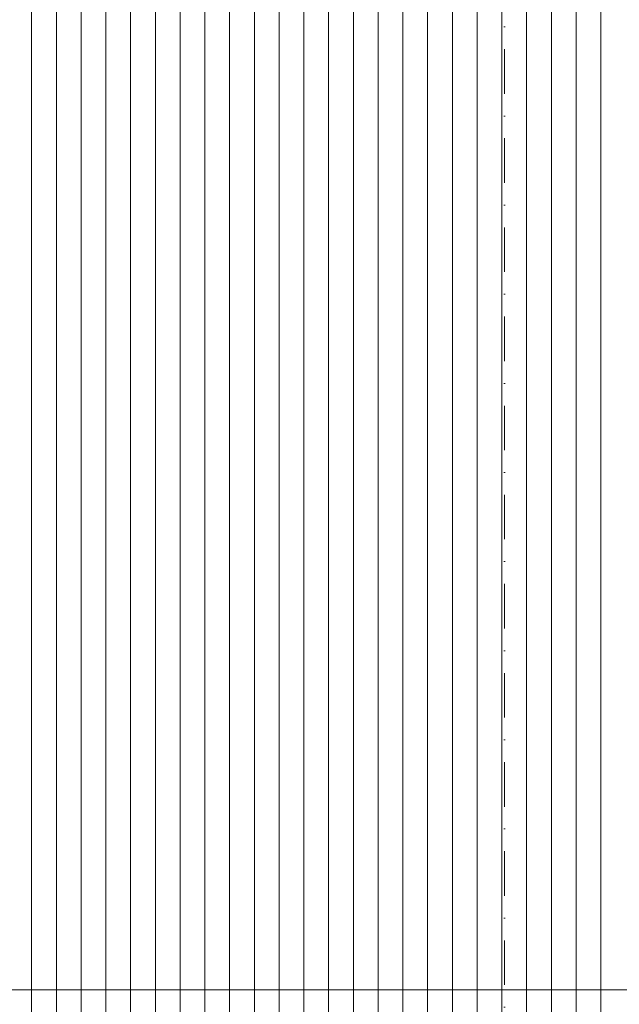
# Model space of a CAD drawing. Header units: millimetres. Extents: x 100377 to 139599, y -1988 to 13993.
# Tile 44 of 53: x 129514 to 131937, y 5978 to 9957. Entities that reach past the tile are written whole.
import ezdxf

# ---------------------------------------------------------------- set-up
doc = ezdxf.new("R2010")
doc.units = ezdxf.units.MM
doc.header["$MEASUREMENT"] = 0
doc.linetypes.add('Kropki i Kreski', pattern=[360, 180, -90, 0, -90])
doc.linetypes.add('Przerywana gęsta', pattern=[90, 60, -30])
doc.layers.add('Nowe_0_Nr_pióra__1', color=7, linetype='Continuous', lineweight=13)
doc.layers.add('Nowe_0_Nr_pióra__2', color=251, linetype='Continuous', lineweight=13)

# ---------------------------------------------------------------- blocks, each defined once
blk = doc.blocks.new('*X2')
at = {"layer": 'Nowe_0_Nr_pióra__2', "color": 251, "linetype": 'Continuous', "lineweight": 13}
for p, q in [((129562.4, 6037), (129562.4, 5787)), ((129562.4, 6037), (129562.4, 5787)), ((129662.4, 6037), (129662.4, 5787)), ((129662.4, 6037), (129662.4, 5787)), ((129762.4, 6037), (129762.4, 5787)), ((129762.4, 6037), (129762.4, 5787)), ((129862.4, 6037), (129862.4, 5787)), ((129862.4, 6037), (129862.4, 5787)), ((129962.4, 6037), (129962.4, 5787)), ((129962.4, 6037), (129962.4, 5787)), ((130062.4, 6037), (130062.4, 5787)), ((130062.4, 6037), (130062.4, 5787)), ((130162.4, 6037), (130162.4, 5787)), ((130162.4, 6037), (130162.4, 5787)), ((130262.4, 6037), (130262.4, 5787)), ((130262.4, 6037), (130262.4, 5787)), ((130362.4, 6037), (130362.4, 5787)), ((130362.4, 6037), (130362.4, 5787)), ((130462.4, 6037), (130462.4, 5787)), ((130462.4, 6037), (130462.4, 5787)), ((130562.4, 6037), (130562.4, 5787)), ((130562.4, 6037), (130562.4, 5787)), ((130662.4, 6037), (130662.4, 5787)), ((130662.4, 6037), (130662.4, 5787)), ((130762.4, 6037), (130762.4, 5787)), ((130762.4, 6037), (130762.4, 5787)), ((130862.4, 6037), (130862.4, 5787)), ((130862.4, 6037), (130862.4, 5787)), ((130962.4, 6037), (130962.4, 5787)), ((130962.4, 6037), (130962.4, 5787)), ((131062.4, 6037), (131062.4, 5787)), ((131062.4, 6037), (131062.4, 5787)), ((131162.4, 6037), (131162.4, 5787)), ((131162.4, 6037), (131162.4, 5787)), ((131262.4, 6037), (131262.4, 5787)), ((131262.4, 6037), (131262.4, 5787)), ((131362.4, 6037), (131362.4, 5787)), ((131362.4, 6037), (131362.4, 5787)), ((131462.4, 6037), (131462.4, 5787)), ((131462.4, 6037), (131462.4, 5787)), ((131562.4, 6037), (131562.4, 5787)), ((131562.4, 6037), (131562.4, 5787)), ((131662.4, 6037), (131662.4, 5787)), ((131662.4, 6037), (131662.4, 5787)), ((131762.4, 6037), (131762.4, 5787)), ((131762.4, 6037), (131762.4, 5787)), ((131862.4, 6037), (131862.4, 5787)), ((131862.4, 6037), (131862.4, 5787))]:
    blk.add_line(p, q, dxfattribs=at)
blk = doc.blocks.new('Wypełnienie_1_1', base_point=(0, 0))
at = {"layer": 'Nowe_0_Nr_pióra__2', "color": 251, "linetype": 'Continuous', "lineweight": 13}
blk.add_blockref('*X2', (0, 0), dxfattribs=at)
blk = doc.blocks.new('*X4')
at = {"layer": 'Nowe_0_Nr_pióra__2', "color": 251, "linetype": 'Continuous', "lineweight": 13}
for p, q in [((129562.4, 9787), (129562.4, 10037)), ((129562.4, 9787), (129562.4, 10037)), ((129662.4, 9787), (129662.4, 10037)), ((129662.4, 9787), (129662.4, 10037)), ((129762.4, 9787), (129762.4, 10037)), ((129762.4, 9787), (129762.4, 10037)), ((129862.4, 9787), (129862.4, 10037)), ((129862.4, 9787), (129862.4, 10037)), ((129962.4, 9787), (129962.4, 10037)), ((129962.4, 9787), (129962.4, 10037)), ((130062.4, 9787), (130062.4, 10037)), ((130062.4, 9787), (130062.4, 10037)), ((130162.4, 9787), (130162.4, 10037)), ((130162.4, 9787), (130162.4, 10037)), ((130262.4, 9787), (130262.4, 10037)), ((130262.4, 9787), (130262.4, 10037)), ((130362.4, 9787), (130362.4, 10037)), ((130362.4, 9787), (130362.4, 10037)), ((130462.4, 9787), (130462.4, 10037)), ((130462.4, 9787), (130462.4, 10037)), ((130562.4, 9787), (130562.4, 10037)), ((130562.4, 9787), (130562.4, 10037)), ((130662.4, 9787), (130662.4, 10037)), ((130662.4, 9787), (130662.4, 10037)), ((130762.4, 9787), (130762.4, 10037)), ((130762.4, 9787), (130762.4, 10037)), ((130862.4, 9787), (130862.4, 10037)), ((130862.4, 9787), (130862.4, 10037)), ((130962.4, 9787), (130962.4, 10037)), ((130962.4, 9787), (130962.4, 10037)), ((131062.4, 9787), (131062.4, 10037)), ((131062.4, 9787), (131062.4, 10037)), ((131162.4, 9787), (131162.4, 10037)), ((131162.4, 9787), (131162.4, 10037)), ((131262.4, 9787), (131262.4, 10037)), ((131262.4, 9787), (131262.4, 10037)), ((131362.4, 9787), (131362.4, 10037)), ((131362.4, 9787), (131362.4, 10037)), ((131462.4, 9787), (131462.4, 10037)), ((131462.4, 9787), (131462.4, 10037)), ((131562.4, 9787), (131562.4, 10037)), ((131562.4, 9787), (131562.4, 10037)), ((131662.4, 9787), (131662.4, 10037)), ((131662.4, 9787), (131662.4, 10037)), ((131762.4, 9787), (131762.4, 10037)), ((131762.4, 9787), (131762.4, 10037)), ((131862.4, 9787), (131862.4, 10037)), ((131862.4, 9787), (131862.4, 10037)), ((129562.4, 9537), (129562.4, 9787)), ((129562.4, 9537), (129562.4, 9787)), ((129662.4, 9537), (129662.4, 9787)), ((129662.4, 9537), (129662.4, 9787)), ((129762.4, 9537), (129762.4, 9787)), ((129762.4, 9537), (129762.4, 9787)), ((129862.4, 9537), (129862.4, 9787)), ((129862.4, 9537), (129862.4, 9787)), ((129962.4, 9537), (129962.4, 9787)), ((129962.4, 9537), (129962.4, 9787)), ((130062.4, 9537), (130062.4, 9787)), ((130062.4, 9537), (130062.4, 9787)), ((130162.4, 9537), (130162.4, 9787)), ((130162.4, 9537), (130162.4, 9787)), ((130262.4, 9537), (130262.4, 9787)), ((130262.4, 9537), (130262.4, 9787)), ((130362.4, 9537), (130362.4, 9787)), ((130362.4, 9537), (130362.4, 9787)), ((130462.4, 9537), (130462.4, 9787)), ((130462.4, 9537), (130462.4, 9787)), ((130562.4, 9537), (130562.4, 9787)), ((130562.4, 9537), (130562.4, 9787)), ((130662.4, 9537), (130662.4, 9787)), ((130662.4, 9537), (130662.4, 9787)), ((130762.4, 9537), (130762.4, 9787)), ((130762.4, 9537), (130762.4, 9787)), ((130862.4, 9537), (130862.4, 9787)), ((130862.4, 9537), (130862.4, 9787)), ((130962.4, 9537), (130962.4, 9787)), ((130962.4, 9537), (130962.4, 9787)), ((131062.4, 9537), (131062.4, 9787)), ((131062.4, 9537), (131062.4, 9787)), ((131162.4, 9537), (131162.4, 9787)), ((131162.4, 9537), (131162.4, 9787)), ((131262.4, 9537), (131262.4, 9787)), ((131262.4, 9537), (131262.4, 9787)), ((131362.4, 9537), (131362.4, 9787)), ((131362.4, 9537), (131362.4, 9787)), ((131462.4, 9537), (131462.4, 9787)), ((131462.4, 9537), (131462.4, 9787)), ((131562.4, 9537), (131562.4, 9787)), ((131562.4, 9537), (131562.4, 9787)), ((131662.4, 9537), (131662.4, 9787)), ((131662.4, 9537), (131662.4, 9787)), ((131762.4, 9537), (131762.4, 9787)), ((131762.4, 9537), (131762.4, 9787)), ((131862.4, 9537), (131862.4, 9787)), ((131862.4, 9537), (131862.4, 9787)), ((129562.4, 9287), (129562.4, 9537)), ((129562.4, 9287), (129562.4, 9537)), ((129662.4, 9287), (129662.4, 9537)), ((129662.4, 9287), (129662.4, 9537)), ((129762.4, 9287), (129762.4, 9537)), ((129762.4, 9287), (129762.4, 9537)), ((129862.4, 9287), (129862.4, 9537)), ((129862.4, 9287), (129862.4, 9537)), ((129962.4, 9287), (129962.4, 9537)), ((129962.4, 9287), (129962.4, 9537)), ((130062.4, 9287), (130062.4, 9537)), ((130062.4, 9287), (130062.4, 9537)), ((130162.4, 9287), (130162.4, 9537)), ((130162.4, 9287), (130162.4, 9537)), ((130262.4, 9287), (130262.4, 9537)), ((130262.4, 9287), (130262.4, 9537)), ((130362.4, 9287), (130362.4, 9537)), ((130362.4, 9287), (130362.4, 9537)), ((130462.4, 9287), (130462.4, 9537)), ((130462.4, 9287), (130462.4, 9537)), ((130562.4, 9287), (130562.4, 9537)), ((130562.4, 9287), (130562.4, 9537)), ((130662.4, 9287), (130662.4, 9537)), ((130662.4, 9287), (130662.4, 9537)), ((130762.4, 9287), (130762.4, 9537)), ((130762.4, 9287), (130762.4, 9537)), ((130862.4, 9287), (130862.4, 9537)), ((130862.4, 9287), (130862.4, 9537)), ((130962.4, 9287), (130962.4, 9537)), ((130962.4, 9287), (130962.4, 9537)), ((131062.4, 9287), (131062.4, 9537)), ((131062.4, 9287), (131062.4, 9537)), ((131162.4, 9287), (131162.4, 9537)), ((131162.4, 9287), (131162.4, 9537)), ((131262.4, 9287), (131262.4, 9537)), ((131262.4, 9287), (131262.4, 9537)), ((131362.4, 9287), (131362.4, 9537)), ((131362.4, 9287), (131362.4, 9537)), ((131462.4, 9287), (131462.4, 9537)), ((131462.4, 9287), (131462.4, 9537)), ((131562.4, 9287), (131562.4, 9537)), ((131562.4, 9287), (131562.4, 9537)), ((131662.4, 9287), (131662.4, 9537)), ((131662.4, 9287), (131662.4, 9537)), ((131762.4, 9287), (131762.4, 9537)), ((131762.4, 9287), (131762.4, 9537)), ((131862.4, 9287), (131862.4, 9537)), ((131862.4, 9287), (131862.4, 9537)), ((129562.4, 9037), (129562.4, 9287)), ((129562.4, 9037), (129562.4, 9287)), ((129662.4, 9037), (129662.4, 9287)), ((129662.4, 9037), (129662.4, 9287)), ((129762.4, 9037), (129762.4, 9287)), ((129762.4, 9037), (129762.4, 9287)), ((129862.4, 9037), (129862.4, 9287)), ((129862.4, 9037), (129862.4, 9287)), ((129962.4, 9037), (129962.4, 9287)), ((129962.4, 9037), (129962.4, 9287)), ((130062.4, 9037), (130062.4, 9287)), ((130062.4, 9037), (130062.4, 9287)), ((130162.4, 9037), (130162.4, 9287)), ((130162.4, 9037), (130162.4, 9287)), ((130262.4, 9037), (130262.4, 9287)), ((130262.4, 9037), (130262.4, 9287)), ((130362.4, 9037), (130362.4, 9287)), ((130362.4, 9037), (130362.4, 9287)), ((130462.4, 9037), (130462.4, 9287)), ((130462.4, 9037), (130462.4, 9287)), ((130562.4, 9037), (130562.4, 9287)), ((130562.4, 9037), (130562.4, 9287)), ((130662.4, 9037), (130662.4, 9287)), ((130662.4, 9037), (130662.4, 9287)), ((130762.4, 9037), (130762.4, 9287)), ((130762.4, 9037), (130762.4, 9287)), ((130862.4, 9037), (130862.4, 9287)), ((130862.4, 9037), (130862.4, 9287)), ((130962.4, 9037), (130962.4, 9287)), ((130962.4, 9037), (130962.4, 9287)), ((131062.4, 9037), (131062.4, 9287)), ((131062.4, 9037), (131062.4, 9287)), ((131162.4, 9037), (131162.4, 9287)), ((131162.4, 9037), (131162.4, 9287)), ((131262.4, 9037), (131262.4, 9287)), ((131262.4, 9037), (131262.4, 9287)), ((131362.4, 9037), (131362.4, 9287)), ((131362.4, 9037), (131362.4, 9287)), ((131462.4, 9037), (131462.4, 9287)), ((131462.4, 9037), (131462.4, 9287)), ((131562.4, 9037), (131562.4, 9287)), ((131562.4, 9037), (131562.4, 9287)), ((131662.4, 9037), (131662.4, 9287)), ((131662.4, 9037), (131662.4, 9287)), ((131762.4, 9037), (131762.4, 9287)), ((131762.4, 9037), (131762.4, 9287)), ((131862.4, 9037), (131862.4, 9287)), ((131862.4, 9037), (131862.4, 9287)), ((129562.4, 8787), (129562.4, 9037)), ((129562.4, 8787), (129562.4, 9037)), ((129662.4, 8787), (129662.4, 9037)), ((129662.4, 8787), (129662.4, 9037)), ((129762.4, 8787), (129762.4, 9037)), ((129762.4, 8787), (129762.4, 9037)), ((129862.4, 8787), (129862.4, 9037)), ((129862.4, 8787), (129862.4, 9037)), ((129962.4, 8787), (129962.4, 9037)), ((129962.4, 8787), (129962.4, 9037)), ((130062.4, 8787), (130062.4, 9037)), ((130062.4, 8787), (130062.4, 9037)), ((130162.4, 8787), (130162.4, 9037)), ((130162.4, 8787), (130162.4, 9037)), ((130262.4, 8787), (130262.4, 9037)), ((130262.4, 8787), (130262.4, 9037)), ((130362.4, 8787), (130362.4, 9037)), ((130362.4, 8787), (130362.4, 9037)), ((130462.4, 8787), (130462.4, 9037)), ((130462.4, 8787), (130462.4, 9037)), ((130562.4, 8787), (130562.4, 9037)), ((130562.4, 8787), (130562.4, 9037)), ((130662.4, 8787), (130662.4, 9037)), ((130662.4, 8787), (130662.4, 9037)), ((130762.4, 8787), (130762.4, 9037)), ((130762.4, 8787), (130762.4, 9037)), ((130862.4, 8787), (130862.4, 9037)), ((130862.4, 8787), (130862.4, 9037)), ((130962.4, 8787), (130962.4, 9037)), ((130962.4, 8787), (130962.4, 9037)), ((131062.4, 8787), (131062.4, 9037)), ((131062.4, 8787), (131062.4, 9037)), ((131162.4, 8787), (131162.4, 9037)), ((131162.4, 8787), (131162.4, 9037)), ((131262.4, 8787), (131262.4, 9037)), ((131262.4, 8787), (131262.4, 9037)), ((131362.4, 8787), (131362.4, 9037)), ((131362.4, 8787), (131362.4, 9037)), ((131462.4, 8787), (131462.4, 9037)), ((131462.4, 8787), (131462.4, 9037)), ((131562.4, 8787), (131562.4, 9037)), ((131562.4, 8787), (131562.4, 9037)), ((131662.4, 8787), (131662.4, 9037)), ((131662.4, 8787), (131662.4, 9037)), ((131762.4, 8787), (131762.4, 9037)), ((131762.4, 8787), (131762.4, 9037)), ((131862.4, 8787), (131862.4, 9037)), ((131862.4, 8787), (131862.4, 9037)), ((129562.4, 8537), (129562.4, 8787)), ((129562.4, 8537), (129562.4, 8787)), ((129662.4, 8537), (129662.4, 8787)), ((129662.4, 8537), (129662.4, 8787)), ((129762.4, 8537), (129762.4, 8787)), ((129762.4, 8537), (129762.4, 8787)), ((129862.4, 8537), (129862.4, 8787)), ((129862.4, 8537), (129862.4, 8787)), ((129962.4, 8537), (129962.4, 8787)), ((129962.4, 8537), (129962.4, 8787)), ((130062.4, 8537), (130062.4, 8787)), ((130062.4, 8537), (130062.4, 8787)), ((130162.4, 8537), (130162.4, 8787)), ((130162.4, 8537), (130162.4, 8787)), ((130262.4, 8537), (130262.4, 8787)), ((130262.4, 8537), (130262.4, 8787)), ((130362.4, 8537), (130362.4, 8787)), ((130362.4, 8537), (130362.4, 8787)), ((130462.4, 8537), (130462.4, 8787)), ((130462.4, 8537), (130462.4, 8787)), ((130562.4, 8537), (130562.4, 8787)), ((130562.4, 8537), (130562.4, 8787)), ((130662.4, 8537), (130662.4, 8787)), ((130662.4, 8537), (130662.4, 8787)), ((130762.4, 8537), (130762.4, 8787)), ((130762.4, 8537), (130762.4, 8787)), ((130862.4, 8537), (130862.4, 8787)), ((130862.4, 8537), (130862.4, 8787)), ((130962.4, 8537), (130962.4, 8787)), ((130962.4, 8537), (130962.4, 8787)), ((131062.4, 8537), (131062.4, 8787)), ((131062.4, 8537), (131062.4, 8787)), ((131162.4, 8537), (131162.4, 8787)), ((131162.4, 8537), (131162.4, 8787)), ((131262.4, 8537), (131262.4, 8787)), ((131262.4, 8537), (131262.4, 8787)), ((131362.4, 8537), (131362.4, 8787)), ((131362.4, 8537), (131362.4, 8787)), ((131462.4, 8537), (131462.4, 8787)), ((131462.4, 8537), (131462.4, 8787)), ((131562.4, 8537), (131562.4, 8787)), ((131562.4, 8537), (131562.4, 8787)), ((131662.4, 8537), (131662.4, 8787)), ((131662.4, 8537), (131662.4, 8787)), ((131762.4, 8537), (131762.4, 8787)), ((131762.4, 8537), (131762.4, 8787)), ((131862.4, 8537), (131862.4, 8787)), ((131862.4, 8537), (131862.4, 8787)), ((129562.4, 8287), (129562.4, 8537)), ((129562.4, 8287), (129562.4, 8537)), ((129662.4, 8287), (129662.4, 8537)), ((129662.4, 8287), (129662.4, 8537)), ((129762.4, 8287), (129762.4, 8537)), ((129762.4, 8287), (129762.4, 8537)), ((129862.4, 8287), (129862.4, 8537)), ((129862.4, 8287), (129862.4, 8537)), ((129962.4, 8287), (129962.4, 8537)), ((129962.4, 8287), (129962.4, 8537)), ((130062.4, 8287), (130062.4, 8537)), ((130062.4, 8287), (130062.4, 8537)), ((130162.4, 8287), (130162.4, 8537)), ((130162.4, 8287), (130162.4, 8537)), ((130262.4, 8287), (130262.4, 8537)), ((130262.4, 8287), (130262.4, 8537)), ((130362.4, 8287), (130362.4, 8537)), ((130362.4, 8287), (130362.4, 8537)), ((130462.4, 8287), (130462.4, 8537)), ((130462.4, 8287), (130462.4, 8537)), ((130562.4, 8287), (130562.4, 8537)), ((130562.4, 8287), (130562.4, 8537)), ((130662.4, 8287), (130662.4, 8537)), ((130662.4, 8287), (130662.4, 8537)), ((130762.4, 8287), (130762.4, 8537)), ((130762.4, 8287), (130762.4, 8537)), ((130862.4, 8287), (130862.4, 8537)), ((130862.4, 8287), (130862.4, 8537)), ((130962.4, 8287), (130962.4, 8537)), ((130962.4, 8287), (130962.4, 8537)), ((131062.4, 8287), (131062.4, 8537)), ((131062.4, 8287), (131062.4, 8537)), ((131162.4, 8287), (131162.4, 8537)), ((131162.4, 8287), (131162.4, 8537)), ((131262.4, 8287), (131262.4, 8537)), ((131262.4, 8287), (131262.4, 8537)), ((131362.4, 8287), (131362.4, 8537)), ((131362.4, 8287), (131362.4, 8537)), ((131462.4, 8287), (131462.4, 8537)), ((131462.4, 8287), (131462.4, 8537)), ((131562.4, 8287), (131562.4, 8537)), ((131562.4, 8287), (131562.4, 8537)), ((131662.4, 8287), (131662.4, 8537)), ((131662.4, 8287), (131662.4, 8537)), ((131762.4, 8287), (131762.4, 8537)), ((131762.4, 8287), (131762.4, 8537)), ((131862.4, 8287), (131862.4, 8537)), ((131862.4, 8287), (131862.4, 8537)), ((129562.4, 8037), (129562.4, 8287)), ((129562.4, 8037), (129562.4, 8287)), ((129662.4, 8037), (129662.4, 8287)), ((129662.4, 8037), (129662.4, 8287)), ((129762.4, 8037), (129762.4, 8287)), ((129762.4, 8037), (129762.4, 8287)), ((129862.4, 8037), (129862.4, 8287)), ((129862.4, 8037), (129862.4, 8287)), ((129962.4, 8037), (129962.4, 8287)), ((129962.4, 8037), (129962.4, 8287)), ((130062.4, 8037), (130062.4, 8287)), ((130062.4, 8037), (130062.4, 8287)), ((130162.4, 8037), (130162.4, 8287)), ((130162.4, 8037), (130162.4, 8287)), ((130262.4, 8037), (130262.4, 8287)), ((130262.4, 8037), (130262.4, 8287)), ((130362.4, 8037), (130362.4, 8287)), ((130362.4, 8037), (130362.4, 8287)), ((130462.4, 8037), (130462.4, 8287)), ((130462.4, 8037), (130462.4, 8287)), ((130562.4, 8037), (130562.4, 8287)), ((130562.4, 8037), (130562.4, 8287)), ((130662.4, 8037), (130662.4, 8287)), ((130662.4, 8037), (130662.4, 8287)), ((130762.4, 8037), (130762.4, 8287)), ((130762.4, 8037), (130762.4, 8287)), ((130862.4, 8037), (130862.4, 8287)), ((130862.4, 8037), (130862.4, 8287)), ((130962.4, 8037), (130962.4, 8287)), ((130962.4, 8037), (130962.4, 8287)), ((131062.4, 8037), (131062.4, 8287)), ((131062.4, 8037), (131062.4, 8287)), ((131162.4, 8037), (131162.4, 8287)), ((131162.4, 8037), (131162.4, 8287)), ((131262.4, 8037), (131262.4, 8287)), ((131262.4, 8037), (131262.4, 8287)), ((131362.4, 8037), (131362.4, 8287)), ((131362.4, 8037), (131362.4, 8287)), ((131462.4, 8037), (131462.4, 8287)), ((131462.4, 8037), (131462.4, 8287)), ((131562.4, 8037), (131562.4, 8287)), ((131562.4, 8037), (131562.4, 8287)), ((131662.4, 8037), (131662.4, 8287)), ((131662.4, 8037), (131662.4, 8287)), ((131762.4, 8037), (131762.4, 8287)), ((131762.4, 8037), (131762.4, 8287)), ((131862.4, 8037), (131862.4, 8287)), ((131862.4, 8037), (131862.4, 8287)), ((129562.4, 7787), (129562.4, 8037)), ((129562.4, 7787), (129562.4, 8037)), ((129662.4, 7787), (129662.4, 8037)), ((129662.4, 7787), (129662.4, 8037)), ((129762.4, 7787), (129762.4, 8037)), ((129762.4, 7787), (129762.4, 8037)), ((129862.4, 7787), (129862.4, 8037)), ((129862.4, 7787), (129862.4, 8037)), ((129962.4, 7787), (129962.4, 8037)), ((129962.4, 7787), (129962.4, 8037)), ((130062.4, 7787), (130062.4, 8037)), ((130062.4, 7787), (130062.4, 8037)), ((130162.4, 7787), (130162.4, 8037)), ((130162.4, 7787), (130162.4, 8037)), ((130262.4, 7787), (130262.4, 8037)), ((130262.4, 7787), (130262.4, 8037)), ((130362.4, 7787), (130362.4, 8037)), ((130362.4, 7787), (130362.4, 8037)), ((130462.4, 7787), (130462.4, 8037)), ((130462.4, 7787), (130462.4, 8037)), ((130562.4, 7787), (130562.4, 8037)), ((130562.4, 7787), (130562.4, 8037)), ((130662.4, 7787), (130662.4, 8037)), ((130662.4, 7787), (130662.4, 8037)), ((130762.4, 7787), (130762.4, 8037)), ((130762.4, 7787), (130762.4, 8037)), ((130862.4, 7787), (130862.4, 8037)), ((130862.4, 7787), (130862.4, 8037)), ((130962.4, 7787), (130962.4, 8037)), ((130962.4, 7787), (130962.4, 8037)), ((131062.4, 7787), (131062.4, 8037)), ((131062.4, 7787), (131062.4, 8037)), ((131162.4, 7787), (131162.4, 8037)), ((131162.4, 7787), (131162.4, 8037)), ((131262.4, 7787), (131262.4, 8037)), ((131262.4, 7787), (131262.4, 8037)), ((131362.4, 7787), (131362.4, 8037)), ((131362.4, 7787), (131362.4, 8037)), ((131462.4, 7787), (131462.4, 8037)), ((131462.4, 7787), (131462.4, 8037)), ((131562.4, 7787), (131562.4, 8037)), ((131562.4, 7787), (131562.4, 8037)), ((131662.4, 7787), (131662.4, 8037)), ((131662.4, 7787), (131662.4, 8037)), ((131762.4, 7787), (131762.4, 8037)), ((131762.4, 7787), (131762.4, 8037)), ((131862.4, 7787), (131862.4, 8037)), ((131862.4, 7787), (131862.4, 8037)), ((129562.4, 7537), (129562.4, 7787)), ((129562.4, 7537), (129562.4, 7787)), ((129662.4, 7537), (129662.4, 7787)), ((129662.4, 7537), (129662.4, 7787)), ((129762.4, 7537), (129762.4, 7787)), ((129762.4, 7537), (129762.4, 7787)), ((129862.4, 7537), (129862.4, 7787)), ((129862.4, 7537), (129862.4, 7787)), ((129962.4, 7537), (129962.4, 7787)), ((129962.4, 7537), (129962.4, 7787)), ((130062.4, 7537), (130062.4, 7787)), ((130062.4, 7537), (130062.4, 7787)), ((130162.4, 7537), (130162.4, 7787)), ((130162.4, 7537), (130162.4, 7787)), ((130262.4, 7537), (130262.4, 7787)), ((130262.4, 7537), (130262.4, 7787)), ((130362.4, 7537), (130362.4, 7787)), ((130362.4, 7537), (130362.4, 7787)), ((130462.4, 7537), (130462.4, 7787)), ((130462.4, 7537), (130462.4, 7787)), ((130562.4, 7537), (130562.4, 7787)), ((130562.4, 7537), (130562.4, 7787)), ((130662.4, 7537), (130662.4, 7787)), ((130662.4, 7537), (130662.4, 7787)), ((130762.4, 7537), (130762.4, 7787)), ((130762.4, 7537), (130762.4, 7787)), ((130862.4, 7537), (130862.4, 7787)), ((130862.4, 7537), (130862.4, 7787)), ((130962.4, 7537), (130962.4, 7787)), ((130962.4, 7537), (130962.4, 7787)), ((131062.4, 7537), (131062.4, 7787)), ((131062.4, 7537), (131062.4, 7787)), ((131162.4, 7537), (131162.4, 7787)), ((131162.4, 7537), (131162.4, 7787)), ((131262.4, 7537), (131262.4, 7787)), ((131262.4, 7537), (131262.4, 7787)), ((131362.4, 7537), (131362.4, 7787)), ((131362.4, 7537), (131362.4, 7787)), ((131462.4, 7537), (131462.4, 7787)), ((131462.4, 7537), (131462.4, 7787)), ((131562.4, 7537), (131562.4, 7787)), ((131562.4, 7537), (131562.4, 7787)), ((131662.4, 7537), (131662.4, 7787)), ((131662.4, 7537), (131662.4, 7787)), ((131762.4, 7537), (131762.4, 7787)), ((131762.4, 7537), (131762.4, 7787)), ((131862.4, 7537), (131862.4, 7787)), ((131862.4, 7537), (131862.4, 7787)), ((129562.4, 7287), (129562.4, 7537)), ((129562.4, 7287), (129562.4, 7537)), ((129662.4, 7287), (129662.4, 7537)), ((129662.4, 7287), (129662.4, 7537)), ((129762.4, 7287), (129762.4, 7537)), ((129762.4, 7287), (129762.4, 7537)), ((129862.4, 7287), (129862.4, 7537)), ((129862.4, 7287), (129862.4, 7537)), ((129962.4, 7287), (129962.4, 7537)), ((129962.4, 7287), (129962.4, 7537)), ((130062.4, 7287), (130062.4, 7537)), ((130062.4, 7287), (130062.4, 7537)), ((130162.4, 7287), (130162.4, 7537)), ((130162.4, 7287), (130162.4, 7537)), ((130262.4, 7287), (130262.4, 7537)), ((130262.4, 7287), (130262.4, 7537)), ((130362.4, 7287), (130362.4, 7537)), ((130362.4, 7287), (130362.4, 7537)), ((130462.4, 7287), (130462.4, 7537)), ((130462.4, 7287), (130462.4, 7537)), ((130562.4, 7287), (130562.4, 7537)), ((130562.4, 7287), (130562.4, 7537)), ((130662.4, 7287), (130662.4, 7537)), ((130662.4, 7287), (130662.4, 7537)), ((130762.4, 7287), (130762.4, 7537)), ((130762.4, 7287), (130762.4, 7537)), ((130862.4, 7287), (130862.4, 7537)), ((130862.4, 7287), (130862.4, 7537)), ((130962.4, 7287), (130962.4, 7537)), ((130962.4, 7287), (130962.4, 7537)), ((131062.4, 7287), (131062.4, 7537)), ((131062.4, 7287), (131062.4, 7537)), ((131162.4, 7287), (131162.4, 7537)), ((131162.4, 7287), (131162.4, 7537)), ((131262.4, 7287), (131262.4, 7537)), ((131262.4, 7287), (131262.4, 7537)), ((131362.4, 7287), (131362.4, 7537)), ((131362.4, 7287), (131362.4, 7537)), ((131462.4, 7287), (131462.4, 7537)), ((131462.4, 7287), (131462.4, 7537)), ((131562.4, 7287), (131562.4, 7537)), ((131562.4, 7287), (131562.4, 7537)), ((131662.4, 7287), (131662.4, 7537)), ((131662.4, 7287), (131662.4, 7537)), ((131762.4, 7287), (131762.4, 7537)), ((131762.4, 7287), (131762.4, 7537)), ((131862.4, 7287), (131862.4, 7537)), ((131862.4, 7287), (131862.4, 7537)), ((129562.4, 7037), (129562.4, 7287)), ((129562.4, 7037), (129562.4, 7287)), ((129662.4, 7037), (129662.4, 7287)), ((129662.4, 7037), (129662.4, 7287)), ((129762.4, 7037), (129762.4, 7287)), ((129762.4, 7037), (129762.4, 7287)), ((129862.4, 7037), (129862.4, 7287)), ((129862.4, 7037), (129862.4, 7287)), ((129962.4, 7037), (129962.4, 7287)), ((129962.4, 7037), (129962.4, 7287)), ((130062.4, 7037), (130062.4, 7287)), ((130062.4, 7037), (130062.4, 7287)), ((130162.4, 7037), (130162.4, 7287)), ((130162.4, 7037), (130162.4, 7287)), ((130262.4, 7037), (130262.4, 7287)), ((130262.4, 7037), (130262.4, 7287)), ((130362.4, 7037), (130362.4, 7287)), ((130362.4, 7037), (130362.4, 7287)), ((130462.4, 7037), (130462.4, 7287)), ((130462.4, 7037), (130462.4, 7287)), ((130562.4, 7037), (130562.4, 7287)), ((130562.4, 7037), (130562.4, 7287)), ((130662.4, 7037), (130662.4, 7287)), ((130662.4, 7037), (130662.4, 7287)), ((130762.4, 7037), (130762.4, 7287)), ((130762.4, 7037), (130762.4, 7287)), ((130862.4, 7037), (130862.4, 7287)), ((130862.4, 7037), (130862.4, 7287)), ((130962.4, 7037), (130962.4, 7287)), ((130962.4, 7037), (130962.4, 7287)), ((131062.4, 7037), (131062.4, 7287)), ((131062.4, 7037), (131062.4, 7287)), ((131162.4, 7037), (131162.4, 7287)), ((131162.4, 7037), (131162.4, 7287)), ((131262.4, 7037), (131262.4, 7287)), ((131262.4, 7037), (131262.4, 7287)), ((131362.4, 7037), (131362.4, 7287)), ((131362.4, 7037), (131362.4, 7287)), ((131462.4, 7037), (131462.4, 7287)), ((131462.4, 7037), (131462.4, 7287)), ((131562.4, 7037), (131562.4, 7287)), ((131562.4, 7037), (131562.4, 7287)), ((131662.4, 7037), (131662.4, 7287)), ((131662.4, 7037), (131662.4, 7287)), ((131762.4, 7037), (131762.4, 7287)), ((131762.4, 7037), (131762.4, 7287)), ((131862.4, 7037), (131862.4, 7287)), ((131862.4, 7037), (131862.4, 7287)), ((129562.4, 6787), (129562.4, 7037)), ((129562.4, 6787), (129562.4, 7037)), ((129662.4, 6787), (129662.4, 7037)), ((129662.4, 6787), (129662.4, 7037)), ((129762.4, 6787), (129762.4, 7037)), ((129762.4, 6787), (129762.4, 7037)), ((129862.4, 6787), (129862.4, 7037)), ((129862.4, 6787), (129862.4, 7037)), ((129962.4, 6787), (129962.4, 7037)), ((129962.4, 6787), (129962.4, 7037)), ((130062.4, 6787), (130062.4, 7037)), ((130062.4, 6787), (130062.4, 7037)), ((130162.4, 6787), (130162.4, 7037)), ((130162.4, 6787), (130162.4, 7037)), ((130262.4, 6787), (130262.4, 7037)), ((130262.4, 6787), (130262.4, 7037)), ((130362.4, 6787), (130362.4, 7037)), ((130362.4, 6787), (130362.4, 7037)), ((130462.4, 6787), (130462.4, 7037)), ((130462.4, 6787), (130462.4, 7037)), ((130562.4, 6787), (130562.4, 7037)), ((130562.4, 6787), (130562.4, 7037)), ((130662.4, 6787), (130662.4, 7037)), ((130662.4, 6787), (130662.4, 7037)), ((130762.4, 6787), (130762.4, 7037)), ((130762.4, 6787), (130762.4, 7037)), ((130862.4, 6787), (130862.4, 7037)), ((130862.4, 6787), (130862.4, 7037)), ((130962.4, 6787), (130962.4, 7037)), ((130962.4, 6787), (130962.4, 7037)), ((131062.4, 6787), (131062.4, 7037)), ((131062.4, 6787), (131062.4, 7037)), ((131162.4, 6787), (131162.4, 7037)), ((131162.4, 6787), (131162.4, 7037)), ((131262.4, 6787), (131262.4, 7037)), ((131262.4, 6787), (131262.4, 7037)), ((131362.4, 6787), (131362.4, 7037)), ((131362.4, 6787), (131362.4, 7037)), ((131462.4, 6787), (131462.4, 7037)), ((131462.4, 6787), (131462.4, 7037)), ((131562.4, 6787), (131562.4, 7037)), ((131562.4, 6787), (131562.4, 7037)), ((131662.4, 6787), (131662.4, 7037)), ((131662.4, 6787), (131662.4, 7037)), ((131762.4, 6787), (131762.4, 7037)), ((131762.4, 6787), (131762.4, 7037)), ((131862.4, 6787), (131862.4, 7037)), ((131862.4, 6787), (131862.4, 7037)), ((129562.4, 6537), (129562.4, 6787)), ((129562.4, 6537), (129562.4, 6787)), ((129662.4, 6537), (129662.4, 6787)), ((129662.4, 6537), (129662.4, 6787)), ((129762.4, 6537), (129762.4, 6787)), ((129762.4, 6537), (129762.4, 6787)), ((129862.4, 6537), (129862.4, 6787)), ((129862.4, 6537), (129862.4, 6787)), ((129962.4, 6537), (129962.4, 6787)), ((129962.4, 6537), (129962.4, 6787)), ((130062.4, 6537), (130062.4, 6787)), ((130062.4, 6537), (130062.4, 6787)), ((130162.4, 6537), (130162.4, 6787)), ((130162.4, 6537), (130162.4, 6787)), ((130262.4, 6537), (130262.4, 6787)), ((130262.4, 6537), (130262.4, 6787)), ((130362.4, 6537), (130362.4, 6787)), ((130362.4, 6537), (130362.4, 6787)), ((130462.4, 6537), (130462.4, 6787)), ((130462.4, 6537), (130462.4, 6787)), ((130562.4, 6537), (130562.4, 6787)), ((130562.4, 6537), (130562.4, 6787)), ((130662.4, 6537), (130662.4, 6787)), ((130662.4, 6537), (130662.4, 6787)), ((130762.4, 6537), (130762.4, 6787)), ((130762.4, 6537), (130762.4, 6787)), ((130862.4, 6537), (130862.4, 6787)), ((130862.4, 6537), (130862.4, 6787)), ((130962.4, 6537), (130962.4, 6787)), ((130962.4, 6537), (130962.4, 6787)), ((131062.4, 6537), (131062.4, 6787)), ((131062.4, 6537), (131062.4, 6787)), ((131162.4, 6537), (131162.4, 6787)), ((131162.4, 6537), (131162.4, 6787)), ((131262.4, 6537), (131262.4, 6787)), ((131262.4, 6537), (131262.4, 6787)), ((131362.4, 6537), (131362.4, 6787)), ((131362.4, 6537), (131362.4, 6787)), ((131462.4, 6537), (131462.4, 6787)), ((131462.4, 6537), (131462.4, 6787)), ((131562.4, 6537), (131562.4, 6787)), ((131562.4, 6537), (131562.4, 6787)), ((131662.4, 6537), (131662.4, 6787)), ((131662.4, 6537), (131662.4, 6787)), ((131762.4, 6537), (131762.4, 6787)), ((131762.4, 6537), (131762.4, 6787)), ((131862.4, 6537), (131862.4, 6787)), ((131862.4, 6537), (131862.4, 6787)), ((129562.4, 6287), (129562.4, 6537)), ((129562.4, 6287), (129562.4, 6537)), ((129662.4, 6287), (129662.4, 6537)), ((129662.4, 6287), (129662.4, 6537)), ((129762.4, 6287), (129762.4, 6537)), ((129762.4, 6287), (129762.4, 6537)), ((129862.4, 6287), (129862.4, 6537)), ((129862.4, 6287), (129862.4, 6537)), ((129962.4, 6287), (129962.4, 6537)), ((129962.4, 6287), (129962.4, 6537)), ((130062.4, 6287), (130062.4, 6537)), ((130062.4, 6287), (130062.4, 6537)), ((130162.4, 6287), (130162.4, 6537)), ((130162.4, 6287), (130162.4, 6537)), ((130262.4, 6287), (130262.4, 6537)), ((130262.4, 6287), (130262.4, 6537)), ((130362.4, 6287), (130362.4, 6537)), ((130362.4, 6287), (130362.4, 6537)), ((130462.4, 6287), (130462.4, 6537)), ((130462.4, 6287), (130462.4, 6537)), ((130562.4, 6287), (130562.4, 6537)), ((130562.4, 6287), (130562.4, 6537)), ((130662.4, 6287), (130662.4, 6537)), ((130662.4, 6287), (130662.4, 6537)), ((130762.4, 6287), (130762.4, 6537)), ((130762.4, 6287), (130762.4, 6537)), ((130862.4, 6287), (130862.4, 6537)), ((130862.4, 6287), (130862.4, 6537)), ((130962.4, 6287), (130962.4, 6537)), ((130962.4, 6287), (130962.4, 6537)), ((131062.4, 6287), (131062.4, 6537)), ((131062.4, 6287), (131062.4, 6537)), ((131162.4, 6287), (131162.4, 6537)), ((131162.4, 6287), (131162.4, 6537)), ((131262.4, 6287), (131262.4, 6537)), ((131262.4, 6287), (131262.4, 6537)), ((131362.4, 6287), (131362.4, 6537)), ((131362.4, 6287), (131362.4, 6537)), ((131462.4, 6287), (131462.4, 6537)), ((131462.4, 6287), (131462.4, 6537)), ((131562.4, 6287), (131562.4, 6537)), ((131562.4, 6287), (131562.4, 6537)), ((131662.4, 6287), (131662.4, 6537)), ((131662.4, 6287), (131662.4, 6537)), ((131762.4, 6287), (131762.4, 6537)), ((131762.4, 6287), (131762.4, 6537)), ((131862.4, 6287), (131862.4, 6537)), ((131862.4, 6287), (131862.4, 6537)), ((129562.4, 6037), (129562.4, 6287)), ((129562.4, 6037), (129562.4, 6287)), ((129662.4, 6037), (129662.4, 6287)), ((129662.4, 6037), (129662.4, 6287)), ((129762.4, 6037), (129762.4, 6287)), ((129762.4, 6037), (129762.4, 6287)), ((129862.4, 6037), (129862.4, 6287)), ((129862.4, 6037), (129862.4, 6287)), ((129962.4, 6037), (129962.4, 6287)), ((129962.4, 6037), (129962.4, 6287)), ((130062.4, 6037), (130062.4, 6287)), ((130062.4, 6037), (130062.4, 6287)), ((130162.4, 6037), (130162.4, 6287)), ((130162.4, 6037), (130162.4, 6287)), ((130262.4, 6037), (130262.4, 6287)), ((130262.4, 6037), (130262.4, 6287)), ((130362.4, 6037), (130362.4, 6287)), ((130362.4, 6037), (130362.4, 6287)), ((130462.4, 6037), (130462.4, 6287)), ((130462.4, 6037), (130462.4, 6287)), ((130562.4, 6037), (130562.4, 6287)), ((130562.4, 6037), (130562.4, 6287)), ((130662.4, 6037), (130662.4, 6287)), ((130662.4, 6037), (130662.4, 6287)), ((130762.4, 6037), (130762.4, 6287)), ((130762.4, 6037), (130762.4, 6287)), ((130862.4, 6037), (130862.4, 6287)), ((130862.4, 6037), (130862.4, 6287)), ((130962.4, 6037), (130962.4, 6287)), ((130962.4, 6037), (130962.4, 6287)), ((131062.4, 6037), (131062.4, 6287)), ((131062.4, 6037), (131062.4, 6287)), ((131162.4, 6037), (131162.4, 6287)), ((131162.4, 6037), (131162.4, 6287)), ((131262.4, 6037), (131262.4, 6287)), ((131262.4, 6037), (131262.4, 6287)), ((131362.4, 6037), (131362.4, 6287)), ((131362.4, 6037), (131362.4, 6287)), ((131462.4, 6037), (131462.4, 6287)), ((131462.4, 6037), (131462.4, 6287)), ((131562.4, 6037), (131562.4, 6287)), ((131562.4, 6037), (131562.4, 6287)), ((131662.4, 6037), (131662.4, 6287)), ((131662.4, 6037), (131662.4, 6287)), ((131762.4, 6037), (131762.4, 6287)), ((131762.4, 6037), (131762.4, 6287)), ((131862.4, 6037), (131862.4, 6287)), ((131862.4, 6037), (131862.4, 6287))]:
    blk.add_line(p, q, dxfattribs=at)
blk = doc.blocks.new('Wypełnienie_2_1', base_point=(0, 0))
at = {"layer": 'Nowe_0_Nr_pióra__2', "color": 251, "linetype": 'Continuous', "lineweight": 13}
blk.add_blockref('*X4', (0, 0), dxfattribs=at)

msp = doc.modelspace()

# ---------------------------------------------------------------- linework, layer by layer
at = {"layer": 'Nowe_0_Nr_pióra__1', "color": 7, "linetype": 'Kropki i Kreski', "lineweight": 13}
msp.add_lwpolyline([(131472.4, 13438.6), (131472.4, -1524.9)], dxfattribs=at)
at = {"layer": 'Nowe_0_Nr_pióra__1', "color": 7, "linetype": 'Przerywana gęsta', "lineweight": 13}
msp.add_lwpolyline([(102464.4, 6037), (137460.4, 6037)], dxfattribs=at)
at = {"layer": 'Nowe_0_Nr_pióra__1', "color": 7, "linetype": 'Continuous', "lineweight": 13}
msp.add_lwpolyline([(102464.4, 6037), (137533.7, 6037)], dxfattribs=at)

# ---------------------------------------------------------------- block references
at = {"layer": 'Nowe_0_Nr_pióra__2', "color": 251, "linetype": 'Continuous', "lineweight": 13}
for name in ['Wypełnienie_2_1', 'Wypełnienie_1_1']:
    msp.add_blockref(name, (0, 0), dxfattribs=at)

doc.saveas('drawing.dxf')
